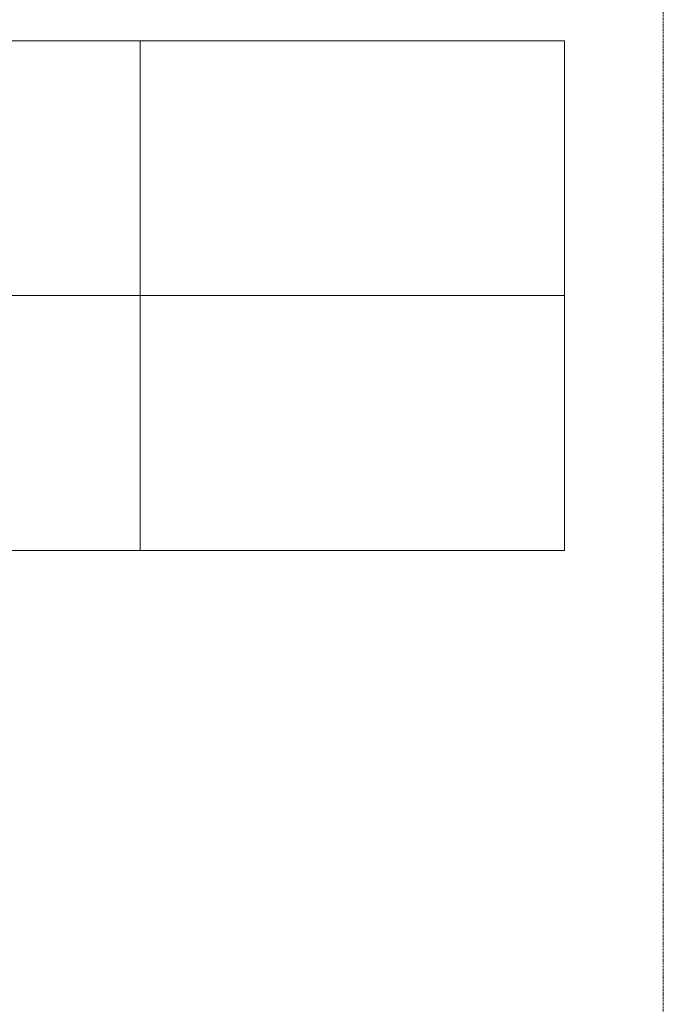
# Model space of a CAD drawing. Header units: millimetres. Extents: x -281 to 145437, y -16481 to 78869.
# Tile 157 of 256: x 29325 to 31600, y 23096 to 26575. Entities that reach past the tile are written whole.
import ezdxf

# ---------------------------------------------------------------- set-up
doc = ezdxf.new("R2010")
doc.units = ezdxf.units.MM
doc.linetypes.add('Grid Line', pattern=[12, 6, -2, 2, -2])
for name, color, linetype, lineweight in [('A--L$01A__Algemeen', 7, 'Continuous', 5), ('A--L$07A__Stramien', 1, 'Continuous', 5), ('A--L82__LosseGebruikersInvent', 1, 'Continuous', 5)]:
    doc.layers.add(name, color=color, linetype=linetype, lineweight=lineweight)

# ---------------------------------------------------------------- blocks, each defined once
blk = doc.blocks.new('NLRS_82_FU_UN_lab en spoel tafels_gen_kad - labtafel zonder onderkast dxbxh 900x1800x950-49223878-L_80_ 11')
at = {"layer": 'A--L$01A__Algemeen'}
for p, q in [((900, 262.7), (-900, 262.7)), ((-900, 262.7), (-900, -637.3)), ((-900, -637.3), (900, -637.3))]:
    blk.add_line(p, q, dxfattribs=at)
blk = doc.blocks.new('NLRS_82_FU_UN_lab en spoel tafels_gen_kad - labtafel zonder onderkast dxbxh 900x1800x950-V301-L_80_ 11')
at = {"layer": 'A--L$01A__Algemeen'}
for p, q in [((900, 262.7), (-900, 262.7)), ((900, -637.3), (900, 262.7)), ((-900, -637.3), (900, -637.3))]:
    blk.add_line(p, q, dxfattribs=at)
blk = doc.blocks.new('NLRS_82_FU_UN_lab en spoel tafels_gen_kad - labtafel zonder onderkast dxbxh 900x1500x950-V202-L_80_ 11')
at = {"layer": 'A--L$01A__Algemeen'}
for p, q in [((750, 262.7), (-750, 262.7)), ((-750, 262.7), (-750, -637.3)), ((750, -637.3), (750, 262.7)), ((-750, -637.3), (750, -637.3))]:
    blk.add_line(p, q, dxfattribs=at)

msp = doc.modelspace()

# ---------------------------------------------------------------- linework, layer by layer
at = {"layer": 'A--L$07A__Stramien', "linetype": 'Grid Line'}
msp.add_line((31600, 64428.4), (31600, 5044.8), dxfattribs=at)

# ---------------------------------------------------------------- block references
at = {"layer": 'A--L82__LosseGebruikersInvent', "rotation": 180}
for name, p in [('NLRS_82_FU_UN_lab en spoel tafels_gen_kad - labtafel zonder onderkast dxbxh 900x1800x950-49223878-L_80_ 11', (28850.5, 25862.7)), ('NLRS_82_FU_UN_lab en spoel tafels_gen_kad - labtafel zonder onderkast dxbxh 900x1500x950-V202-L_80_ 11', (30500.5, 25862.7))]:
    msp.add_blockref(name, p, dxfattribs=at)
at = {"layer": 'A--L82__LosseGebruikersInvent'}
for name, p in [('NLRS_82_FU_UN_lab en spoel tafels_gen_kad - labtafel zonder onderkast dxbxh 900x1800x950-V301-L_80_ 11', (28850.5, 25337.3)), ('NLRS_82_FU_UN_lab en spoel tafels_gen_kad - labtafel zonder onderkast dxbxh 900x1500x950-V202-L_80_ 11', (30500.5, 25337.3))]:
    msp.add_blockref(name, p, dxfattribs=at)

doc.saveas('drawing.dxf')
